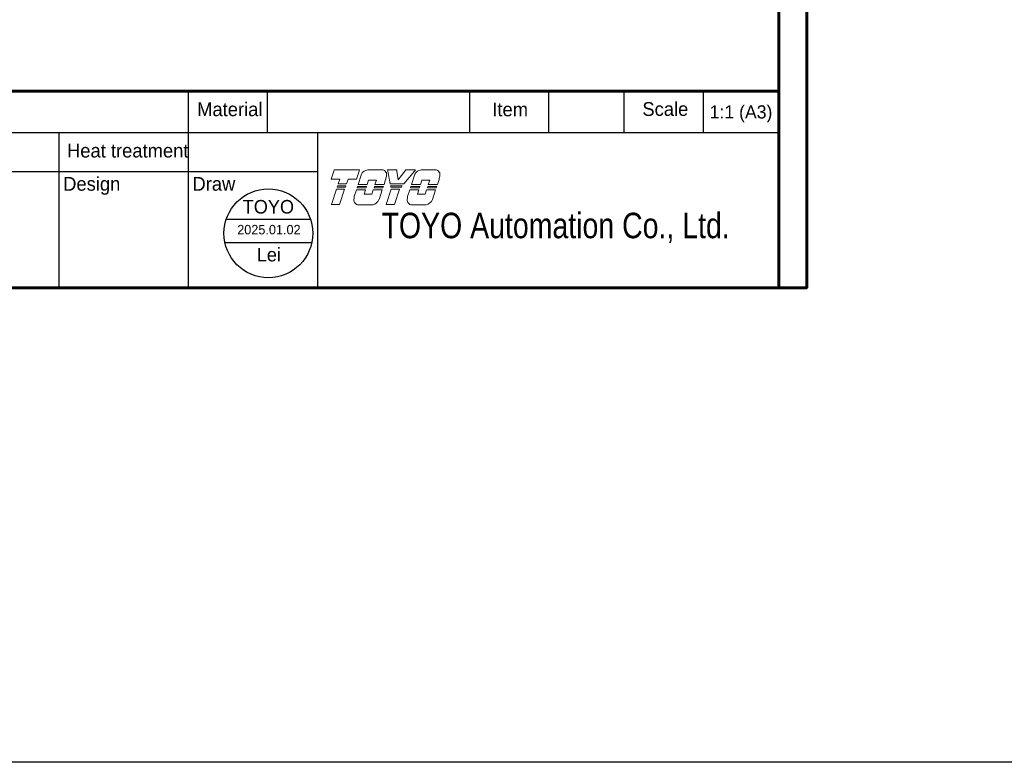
# Model space of a CAD drawing. Header units: millimetres. Extents: x 0 to 7391, y -1386 to 1502.
# Tile 63 of 127: x 6703 to 6890, y -306 to -165. Entities that reach past the tile are written whole.
import ezdxf
from ezdxf.enums import TextEntityAlignment as Align

# ---------------------------------------------------------------- set-up
doc = ezdxf.new("R2010")
doc.units = ezdxf.units.MM
doc.header["$LTSCALE"] = 0.5
doc.layers.add('BORDER', color=7, linetype='Continuous')
doc.layers.add('圖框', color=7, linetype='Continuous')
doc.layers.add('可見 (ISO)', color=7, linetype='Continuous', lineweight=25)
doc.styles.add('SEACAD_arial_ttf', font='arial.ttf', dxfattribs={"height": 0.2})
doc.styles.add('標題欄', font='txt')

# ---------------------------------------------------------------- blocks, each defined once
blk = doc.blocks.new('A4-英文圖框-橫式')
at = {"layer": 'BORDER', "color": 123, "linetype": 'Continuous', "lineweight": 60, "ltscale": 25.4}
for p, q in [((2549.79, 183.5), (2549.79, -95.06)), ((2151.7, -57.78), (2549.79, -57.78))]:
    blk.add_line(p, q, dxfattribs=at)
at = {"layer": 'BORDER', "color": 60, "linetype": 'Continuous', "ltscale": 25.4}
for p, q in [((2437.78, -65.63), (2437.78, -57.78)), ((2452.78, -65.63), (2452.78, -57.78)), ((2491.17, -65.63), (2491.17, -57.78)), ((2506.17, -65.63), (2506.17, -57.78)), ((2520.48, -65.63), (2520.48, -57.78)), ((2535.48, -65.63), (2535.48, -57.78)), ((2151.7, -65.63), (2549.79, -65.63)), ((2413.26, -95.06), (2413.26, -65.63)), ((2437.78, -95.06), (2437.78, -65.63)), ((2462.31, -95.06), (2462.31, -65.63)), ((2364.21, -72.99), (2462.31, -72.99)), ((2364.21, -95.06), (2549.79, -95.06))]:
    blk.add_line(p, q, dxfattribs=at)
at = {"layer": 'BORDER', "color": 123, "linetype": 'Continuous', "lineweight": 60, "ltscale": 25.4}
blk.add_lwpolyline([(2151.7, 188.79), (2555.09, 188.79), (2555.09, -95.06), (2151.7, -95.06)], close=True, dxfattribs=at)
at = {"layer": '可見 (ISO)', "lineweight": 5}
for p, q in [((2465.42, -72.7), (2465.34, -72.94)), ((2465.42, -72.7), (2470.26, -72.7)), ((2470.18, -72.94), (2470.26, -72.7)), ((2471.8, -72.7), (2474.55, -72.7)), ((2475.55, -72.7), (2475.59, -72.94)), ((2475.55, -72.7), (2477.31, -72.7)), ((2477.34, -72.94), (2477.31, -72.7)), ((2479.05, -72.7), (2478.86, -72.94)), ((2479.05, -72.7), (2480.86, -72.7)), ((2480.66, -72.94), (2480.86, -72.7)), ((2481.92, -72.7), (2484.68, -72.7)), ((2464.86, -74.45), (2465.34, -72.94)), ((2466.49, -74.45), (2464.86, -74.45)), ((2466.2, -75.35), (2466.49, -74.45)), ((2468.06, -74.45), (2467.77, -75.35)), ((2469.69, -74.45), (2468.06, -74.45)), ((2470.18, -72.94), (2469.69, -74.45)), ((2469.97, -75.48), (2470.53, -73.73)), ((2471.95, -74.66), (2471.69, -75.48)), ((2473.43, -74.66), (2471.95, -74.66)), ((2473.17, -75.48), (2473.43, -74.66)), ((2475.2, -74.5), (2474.89, -75.48)), ((2476.04, -75.35), (2475.59, -72.94)), ((2477.34, -72.94), (2477.59, -74.57)), ((2477.59, -74.57), (2478.86, -72.94)), ((2480.66, -72.94), (2478.67, -75.35)), ((2480.09, -75.48), (2480.65, -73.73)), ((2482.08, -74.66), (2481.81, -75.48)), ((2483.55, -74.66), (2482.08, -74.66)), ((2483.29, -75.48), (2483.55, -74.66)), ((2485.33, -74.5), (2485.01, -75.48)), ((2464.9, -79.28), (2465.84, -76.38)), ((2465.84, -76.38), (2467.4, -76.38)), ((2465.99, -75.96), (2466.06, -75.75)), ((2467.55, -75.96), (2465.99, -75.96)), ((2466.06, -75.75), (2467.62, -75.75)), ((2467.77, -75.35), (2466.2, -75.35)), ((2467.4, -76.38), (2466.47, -79.28)), ((2467.62, -75.75), (2467.55, -75.96)), ((2469.25, -77.77), (2469.66, -76.5)), ((2469.66, -76.5), (2471.36, -76.5)), ((2469.79, -76.08), (2469.86, -75.88)), ((2471.49, -76.08), (2469.79, -76.08)), ((2469.86, -75.88), (2471.56, -75.88)), ((2471.69, -75.48), (2469.97, -75.48)), ((2471.36, -76.5), (2471.09, -77.31)), ((2471.56, -75.88), (2471.49, -76.08)), ((2472.57, -77.31), (2472.83, -76.5)), ((2472.83, -76.5), (2474.53, -76.5)), ((2472.99, -76.08), (2473.06, -75.88)), ((2474.69, -76.08), (2472.99, -76.08)), ((2473.06, -75.88), (2474.76, -75.88)), ((2474.89, -75.48), (2473.17, -75.48)), ((2474.53, -76.5), (2473.94, -78.35)), ((2474.76, -75.88), (2474.69, -76.08)), ((2475.3, -79.28), (2476.23, -76.38)), ((2478.67, -75.35), (2476.04, -75.35)), ((2476.16, -75.96), (2476.12, -75.75)), ((2476.12, -75.75), (2478.35, -75.75)), ((2478.18, -75.96), (2476.16, -75.96)), ((2476.23, -76.38), (2477.8, -76.38)), ((2477.8, -76.38), (2476.87, -79.28)), ((2478.35, -75.75), (2478.18, -75.96)), ((2479.37, -77.77), (2479.78, -76.5)), ((2479.78, -76.5), (2481.48, -76.5)), ((2479.92, -76.08), (2479.98, -75.88)), ((2481.61, -76.08), (2479.92, -76.08)), ((2479.98, -75.88), (2481.68, -75.88)), ((2481.81, -75.48), (2480.09, -75.48)), ((2481.48, -76.5), (2481.22, -77.31)), ((2481.68, -75.88), (2481.61, -76.08)), ((2482.69, -77.31), (2482.95, -76.5)), ((2482.95, -76.5), (2484.65, -76.5)), ((2483.11, -76.08), (2483.18, -75.88)), ((2484.81, -76.08), (2483.11, -76.08)), ((2483.18, -75.88), (2484.88, -75.88)), ((2485.01, -75.48), (2483.29, -75.48)), ((2484.65, -76.5), (2484.06, -78.35)), ((2484.88, -75.88), (2484.81, -76.08)), ((2471.09, -77.31), (2472.57, -77.31)), ((2481.22, -77.31), (2482.69, -77.31)), ((2466.47, -79.28), (2464.9, -79.28)), ((2472.78, -79.33), (2470.03, -79.33)), ((2476.87, -79.28), (2475.3, -79.28)), ((2482.91, -79.33), (2480.15, -79.33))]:
    blk.add_line(p, q, dxfattribs=at)
for centre, radius, start, end in [((2471.99, -74.24), 1.55, 123.3001, 160.8894), ((2474.52, -73.55), 0.85, 349.7215, 45.5037), ((2469.75, -73.08), 5.64, 345.4024, 353.6243), ((2482.12, -74.24), 1.55, 123.3001, 160.8894), ((2484.64, -73.55), 0.85, 349.7215, 45.5037), ((2479.87, -73.08), 5.64, 345.4024, 353.6243), ((2470.02, -78.48), 0.85, 172.7215, 270.3361), ((2474.81, -78.7), 5.64, 170.4732, 176.6243), ((2472.48, -77.8), 1.55, 281.1769, 339.4117), ((2484.93, -78.7), 5.64, 170.4732, 176.6243), ((2480.15, -78.48), 0.85, 172.7215, 270.3361), ((2482.61, -77.8), 1.55, 281.1769, 339.4117)]:
    blk.add_arc(centre, radius, start, end, dxfattribs=at)
for points, knots in [([(2471.14, -72.94), (2471.22, -72.89), (2471.31, -72.84), (2471.53, -72.75), (2471.66, -72.72), (2471.8, -72.7)], [0.7632588, 0.7632588, 0.7632588, 0.7632588, 0.8183582, 0.8183582, 0.8969132, 0.8969132, 0.8969132, 0.8969132]), ([(2475.11, -72.94), (2475.04, -72.87), (2474.94, -72.81), (2474.75, -72.73), (2474.65, -72.71), (2474.55, -72.7)], [0.3846511, 0.3846511, 0.3846511, 0.3846511, 0.4469665, 0.4469665, 0.5029651, 0.5029651, 0.5029651, 0.5029651]), ([(2481.26, -72.94), (2481.34, -72.89), (2481.43, -72.84), (2481.65, -72.75), (2481.79, -72.72), (2481.92, -72.7)], [0.7632591, 0.7632591, 0.7632591, 0.7632591, 0.8183584, 0.8183584, 0.8969135, 0.8969135, 0.8969135, 0.8969135]), ([(2485.23, -72.94), (2485.16, -72.87), (2485.06, -72.81), (2484.87, -72.73), (2484.77, -72.71), (2484.68, -72.7)], [0.3846512, 0.3846512, 0.3846512, 0.3846512, 0.4469719, 0.4469719, 0.5029651, 0.5029651, 0.5029651, 0.5029651])]:
    blk.add_open_spline(points, degree=3, knots=knots, dxfattribs=at)
at = {"layer": 'BORDER', "color": 7, "linetype": 'Continuous', "ltscale": 25.4, "style": 'SEACAD_arial_ttf', "width": 0.8}
blk.add_text('TOYO Automation Co., Ltd.', height=4.8353, dxfattribs=at).set_placement((2474.42, -80.83), align=Align.TOP_LEFT)
at = {"layer": '圖框', "style": '標題欄'}
for s, height, p in [(' Material', 2.605, (2438.46, -59.91)), ('Scale', 2.605, (2523.91, -59.86)), ('Item', 2.605, (2495.44, -59.94)), ('Heat treatment', 2.6053, (2414.74, -67.75)), ('Design', 2.605, (2414.01, -74.05)), ('Draw', 2.605, (2438.54, -74.05))]:
    blk.add_text(s, height=height, dxfattribs=at).set_placement(p, align=Align.TOP_LEFT)

msp = doc.modelspace()

# ---------------------------------------------------------------- linework, layer by layer
at = {"color": 1}
for p, q in [((6742.696, -203.05), (6758.666, -203.05)), ((6742.442, -207.511), (6758.92, -207.511))]:
    msp.add_line(p, q, dxfattribs=at)
at = {"color": 4}
msp.add_lwpolyline([(6389.429, 1459.353), (7391.21, 1459.353), (7391.21, -306.068), (6389.429, -306.068)], close=True, dxfattribs=at)
at = {"color": 1}
msp.add_circle((6750.681, -205.742), 8.427, dxfattribs=at)

# ---------------------------------------------------------------- block references
msp.add_blockref('A4-英文圖框-橫式', (4297.732, -121.007))

# ---------------------------------------------------------------- texts
at = {"layer": '圖框', "style": '標題欄'}
msp.add_text('1:1 (A3)', height=2.5, dxfattribs=at).set_placement((6840.367, -182.715), align=Align.MIDDLE_CENTER)
at = {"layer": '圖框', "color": 1, "style": '標題欄'}
msp.add_text('TOYO', height=2.5673, dxfattribs=at).set_placement((6745.814, -199.42), align=Align.TOP_LEFT)
for s, height, p in [('2025.01.02', 1.7971, (6750.778, -205.043)), ('Lei', 2.5673, (6750.768, -209.783))]:
    msp.add_text(s, height=height, dxfattribs=at).set_placement(p, align=Align.MIDDLE_CENTER)

doc.saveas('drawing.dxf')
